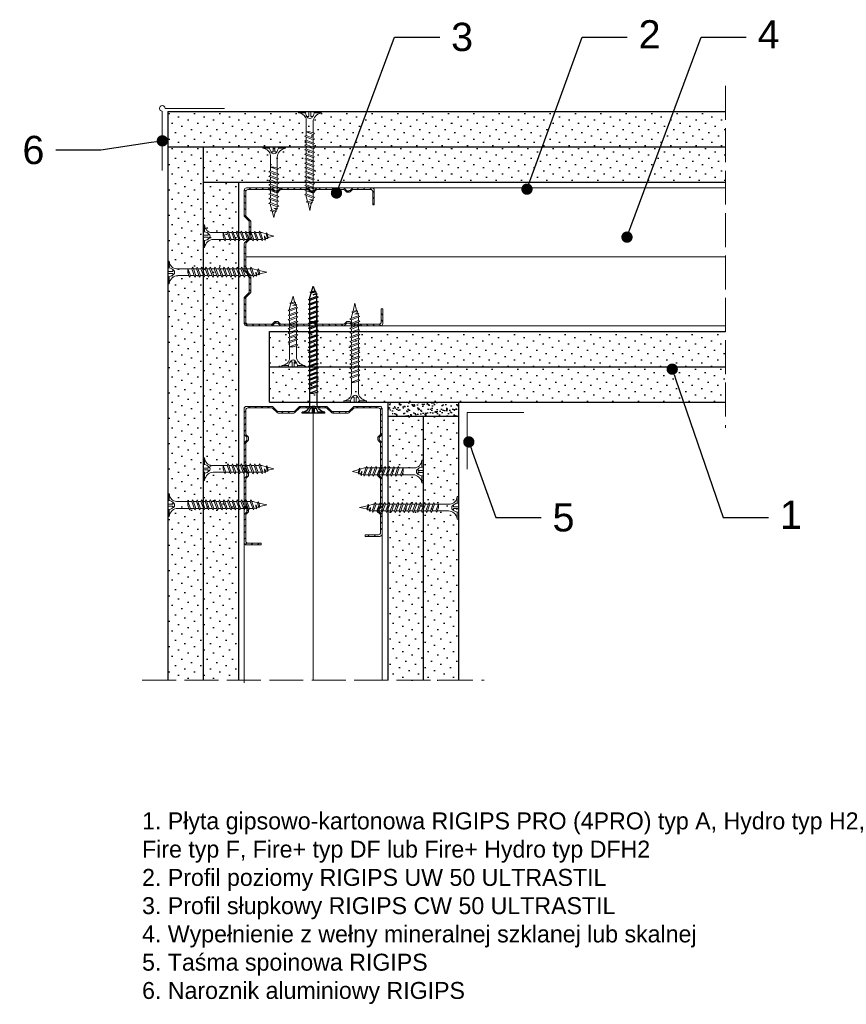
# Model space of a CAD drawing. Header units: millimetres. Extents: x 1613 to 2860, y 546 to 1530.
# Tile 1 of 4: x 1613 to 1906, y 574 to 922. Entities that reach past the tile are written whole.
import ezdxf
from ezdxf import colors
from ezdxf.entities.mleader import LeaderData, LeaderLine
from ezdxf.math import Vec2, Vec3

# ---------------------------------------------------------------- set-up
doc = ezdxf.new("R2010")
doc.units = ezdxf.units.MM
doc.linetypes.add('ACAD_ISO02W100', pattern=[15, 12, -3])
for name, color, linetype, lineweight in [('_ISOVER WELNA', 7, 'BATTING', 9), ('_RIGIPS AKCESORIA', 7, 'Continuous', 18), ('_RIGIPS G-K', 7, 'Continuous', 25), ('_RIGIPS PROFIL', 7, 'Continuous', 18), ('OPISY', 7, 'Continuous', 9), ('PRZERYWANA', 7, 'ACAD_ISO02W100', 9)]:
    doc.layers.add(name, color=color, linetype=linetype, lineweight=lineweight)
doc.layers.add('_Rigips_Akcesoria', color=7, linetype='Continuous')
doc.styles.get("Standard").update_dxf_attribs({"font": 'arial.ttf'})
doc.linetypes.add('BATTING', pattern='A,0.00254,-2.54,[134,ltypeshp.shx,S=2.54,R=0,X=-2.54,Y=0],-5.08,[134,ltypeshp.shx,S=2.54,R=180,X=2.54,Y=0],-2.54', length=10.16254)
pattern_1 = [(45, (-0.9, -225.6093), (-1.122532, 3.367596), [0, -3.175])]
pattern_2 = [(45, (0, -227.4093), (-1.122532, 3.367596), [0, -3.175])]
pattern_3 = [(45, (0.9, -227.4093), (-1.122532, 3.367596), [0, -3.175])]

# ---------------------------------------------------------------- blocks, each defined once
blk = doc.blocks.new('TN 25')
at = {"layer": '_RIGIPS AKCESORIA'}
for p, q in [((0, -0.84), (0, 7.16)), ((0, 7.16), (0.46, 7.16)), ((0.46, 7.16), (0.46, 4.78)), ((0.46, 4.78), (0, 4.78)), ((0, 3.5), (1.77, 3.5)), ((1.77, 3.5), (1.77, 4.2)), ((3.02, 4.46), (8.47, 4.46)), ((7.12, 4.46), (7.12, 3.18)), ((8.03, 2.01), (7.12, 4.46)), ((8.47, 4.46), (8.79, 5)), ((9.61, 1.51), (8.47, 4.46)), ((8.79, 5), (9.93, 2.01)), ((9, 4.46), (10.1, 4.46)), ((10.1, 4.46), (10.41, 5)), ((11.23, 1.51), (10.1, 4.46)), ((10.41, 5), (11.56, 2.01)), ((10.62, 4.46), (11.67, 4.46)), ((11.67, 4.46), (11.99, 5)), ((12.81, 1.51), (11.67, 4.46)), ((11.99, 5), (13.14, 2.01)), ((12.2, 4.46), (13.21, 4.46)), ((13.21, 4.46), (13.52, 5)), ((14.34, 1.51), (13.21, 4.46)), ((13.52, 5), (14.67, 2.01)), ((13.73, 4.46), (14.8, 4.46)), ((14.8, 4.46), (15.12, 5)), ((15.94, 1.51), (14.8, 4.46)), ((15.12, 5), (16.26, 2.01)), ((15.33, 4.46), (16.42, 4.46)), ((16.42, 4.46), (16.73, 5)), ((17.55, 1.51), (16.42, 4.46)), ((16.73, 5), (17.88, 2.01)), ((16.94, 4.46), (17.99, 4.46)), ((17.99, 4.46), (18.31, 5)), ((19.13, 1.51), (17.99, 4.46)), ((18.31, 5), (19.45, 2.01)), ((18.52, 4.46), (19.68, 4.46)), ((19.68, 4.46), (20, 5)), ((20.82, 1.51), (19.68, 4.46)), ((20, 5), (21.14, 2.01)), ((20.21, 4.46), (20.7, 4.46)), ((20.7, 4.46), (22.28, 3.98)), ((22.28, 3.98), (22.56, 4.37)), ((22.7, 2.36), (22.28, 3.98)), ((22.56, 4.37), (23.03, 2.71)), ((22.71, 3.85), (25, 3.24)), ((0, 2.83), (1.77, 2.83)), ((0.46, 1.64), (0, 1.64)), ((0.46, -0.84), (0.46, 1.64)), ((1.77, 2.83), (1.77, 2.18)), ((7.49, 2.01), (3.55, 2.01)), ((7.12, 3.18), (7.65, 1.53)), ((7.65, 1.53), (8.03, 2.01)), ((9.41, 2.01), (8.03, 2.01)), ((9.93, 2.01), (9.61, 1.51)), ((11.04, 2.01), (9.93, 2.01)), ((11.56, 2.01), (11.23, 1.51)), ((12.61, 2.01), (11.56, 2.01)), ((13.14, 2.01), (12.81, 1.51)), ((14.15, 2.01), (13.14, 2.01)), ((14.67, 2.01), (14.34, 1.51)), ((15.74, 2.01), (14.67, 2.01)), ((16.26, 2.01), (15.94, 1.51)), ((17.36, 2.01), (16.26, 2.01)), ((17.88, 2.01), (17.55, 1.51)), ((18.93, 2.01), (17.88, 2.01)), ((19.45, 2.01), (19.13, 1.51)), ((19.45, 2.01), (20.62, 2.01)), ((21.14, 2.01), (20.82, 1.51)), ((21.14, 2.01), (21.81, 2.12)), ((21.85, 1.83), (21.67, 3.28)), ((21.67, 3.28), (22.14, 2.4)), ((22.14, 2.4), (21.85, 1.83)), ((22.7, 2.36), (22.14, 2.4)), ((23.03, 2.71), (22.7, 2.36)), ((25, 3.24), (23.03, 2.71)), ((0, -0.84), (0.46, -0.84))]:
    blk.add_line(p, q, dxfattribs=at)
for centre, major_axis, ratio, start_param, end_param in [((3.09, 7.67), (0.17, 3.2), 0.826134, 1.773653, 3.180586), ((-0.04, 0.9), (0, 3.93), 0.848176, -0.720942, -0.151112), ((1.66, 3.18), (0, 0.895), 0.848176, -1.552777, -0.720942), ((3.37, -1.57), (0.28, 3.57), 0.832181, 0.035984, 1.430787), ((-2.73, 15.91), (0, 14.76), 0.848176, 3.399396, 3.475072), ((0.59, 4.62), (0, 2.81), 0.848176, 3.475072, 3.862535), ((1.66, 3.18), (0, 0.895), 0.848176, 3.862535, 4.730408)]:
    blk.add_ellipse(centre, major_axis=major_axis, ratio=ratio, start_param=start_param, end_param=end_param, dxfattribs=at)
blk = doc.blocks.new('CW 50 ULTRASTIL')
h = blk.add_hatch()
h.set_pattern_fill('ANSI31', color=256, scale=0.5, style=0)
h.paths.add_polyline_path([(28.56, 40.65, -0.198912), (28.71, 41), (30.21, 42.51, 0.198912), (30.36, 42.86), (30.36, 48.45, 0.198912), (30.21, 48.8), (28.71, 50.31, -0.198912), (28.56, 50.66), (28.56, 59.85, -0.198912), (28.71, 60.2), (30.21, 61.71, 0.198912), (30.36, 62.06), (30.36, 67.65, 0.198912), (30.21, 68), (28.71, 69.51, -0.198912), (28.56, 69.86), (28.56, 78.31, -0.414214), (29.36, 79.11), (37.68, 79.11, -0.198912), (38.04, 78.96), (38.74, 78.25, 0.198912), (39.1, 78.11), (39.68, 78.11, 0.198912), (40.04, 78.25), (40.74, 78.96, -0.198912), (41.1, 79.11), (50.38, 79.11, -0.198912), (50.74, 78.96), (51.44, 78.25, 0.198912), (51.8, 78.11), (52.38, 78.11, 0.198912), (52.74, 78.25), (53.44, 78.96, -0.198912), (53.8, 79.11), (63.08, 79.11, -0.198912), (63.44, 78.96), (64.14, 78.25, 0.198912), (64.5, 78.11), (65.08, 78.11, 0.198912), (65.44, 78.25), (66.14, 78.96, -0.198912), (66.5, 79.11), (75.66, 79.11, -0.414214), (76.46, 78.31), (76.46, 73.66), (77.01, 73.66), (77.01, 78.86, 0.414214), (76.21, 79.66), (66.5, 79.66, 0.198912), (66.14, 79.51), (65.44, 78.8, -0.198912), (65.08, 78.66), (64.5, 78.66, -0.198912), (64.14, 78.8), (63.44, 79.51, 0.198912), (63.08, 79.66), (53.8, 79.66, 0.198912), (53.44, 79.51), (52.74, 78.8, -0.198912), (52.38, 78.66), (51.8, 78.66, -0.198912), (51.44, 78.8), (50.74, 79.51, 0.198912), (50.38, 79.66), (41.1, 79.66, 0.198912), (40.74, 79.51), (40.04, 78.8, -0.198912), (39.68, 78.66), (39.1, 78.66, -0.198912), (38.74, 78.8), (38.04, 79.51, 0.198912), (37.68, 79.66), (28.81, 79.66, 0.414214), (28.01, 78.86), (28.01, 69.86, 0.198912), (28.16, 69.51), (29.66, 68, -0.198912), (29.81, 67.65), (29.81, 62.06, -0.198912), (29.66, 61.71), (28.16, 60.2, 0.198912), (28.01, 59.85), (28.01, 50.66, 0.198912), (28.16, 50.31), (29.66, 48.8, -0.198912), (29.81, 48.45), (29.81, 42.86, -0.198912), (29.66, 42.51), (28.16, 41, 0.198912), (28.01, 40.65), (28.01, 31.66, 0.414214), (28.81, 30.86), (37.68, 30.86, 0.198912), (38.04, 31), (38.74, 31.71, -0.198912), (39.1, 31.86), (39.68, 31.86, -0.198912), (40.04, 31.71), (40.74, 31, 0.198912), (41.1, 30.86), (50.38, 30.86, 0.198912), (50.74, 31), (51.44, 31.71, -0.198912), (51.8, 31.86), (52.38, 31.86, -0.198912), (52.74, 31.71), (53.44, 31, 0.198912), (53.8, 30.86), (63.08, 30.86, 0.198912), (63.44, 31), (64.14, 31.71, -0.198912), (64.5, 31.86), (65.08, 31.86, -0.198912), (65.44, 31.71), (66.14, 31, 0.198912), (66.5, 30.86), (73.21, 30.86, 0.414214), (74.01, 31.66), (74.01, 36.86), (73.46, 36.86), (73.46, 32.21, -0.414214), (72.66, 31.41), (66.5, 31.41, -0.198912), (66.14, 31.55), (65.44, 32.26, 0.198912), (65.08, 32.41), (64.5, 32.41, 0.198912), (64.14, 32.26), (63.44, 31.55, -0.198912), (63.08, 31.41), (53.8, 31.41, -0.198912), (53.44, 31.55), (52.74, 32.26, 0.198912), (52.38, 32.41), (51.8, 32.41, 0.198912), (51.44, 32.26), (50.74, 31.55, -0.198912), (50.38, 31.41), (41.1, 31.41, -0.198912), (40.74, 31.55), (40.04, 32.26, 0.198912), (39.68, 32.41), (39.1, 32.41, 0.198912), (38.74, 32.26), (38.04, 31.55, -0.198912), (37.68, 31.41), (29.36, 31.41, -0.414214), (28.56, 32.21)])
at = {"layer": '_RIGIPS PROFIL'}
for p, q in [((28.01, 78.86), (28.01, 69.86)), ((28.56, 78.31), (28.56, 69.86)), ((37.68, 79.66), (28.81, 79.66)), ((37.68, 79.11), (29.36, 79.11)), ((38.04, 79.51), (38.74, 78.8)), ((38.04, 78.96), (38.74, 78.25)), ((39.68, 78.66), (39.1, 78.66)), ((39.68, 78.11), (39.1, 78.11)), ((40.74, 79.51), (40.04, 78.8)), ((40.74, 78.96), (40.04, 78.25)), ((50.38, 79.66), (41.1, 79.66)), ((50.38, 79.11), (41.1, 79.11)), ((50.74, 79.51), (51.44, 78.8)), ((50.74, 78.96), (51.44, 78.25)), ((52.38, 78.66), (51.8, 78.66)), ((52.38, 78.11), (51.8, 78.11)), ((53.44, 79.51), (52.74, 78.8)), ((53.44, 78.96), (52.74, 78.25)), ((53.8, 79.66), (63.08, 79.66)), ((53.8, 79.11), (63.08, 79.11)), ((63.44, 79.51), (64.14, 78.8)), ((63.44, 78.96), (64.14, 78.25)), ((65.08, 78.66), (64.5, 78.66)), ((65.08, 78.11), (64.5, 78.11)), ((66.14, 79.51), (65.44, 78.8)), ((66.14, 78.96), (65.44, 78.25)), ((76.21, 79.66), (66.5, 79.66)), ((75.66, 79.11), (66.5, 79.11)), ((76.46, 73.66), (76.46, 78.31)), ((77.01, 73.66), (77.01, 78.86)), ((76.46, 73.66), (77.01, 73.66)), ((29.66, 68), (28.16, 69.51)), ((30.21, 68), (28.71, 69.51)), ((29.81, 67.65), (29.81, 62.06)), ((30.36, 67.65), (30.36, 62.06)), ((28.01, 59.85), (28.01, 50.66)), ((29.66, 61.71), (28.16, 60.2)), ((28.56, 59.85), (28.56, 50.66)), ((30.21, 61.71), (28.71, 60.2)), ((29.66, 48.8), (28.16, 50.31)), ((30.21, 48.8), (28.71, 50.31)), ((29.81, 42.86), (29.81, 48.45)), ((30.36, 42.86), (30.36, 48.45)), ((29.66, 42.51), (28.16, 41)), ((30.21, 42.51), (28.71, 41)), ((28.01, 31.66), (28.01, 40.65)), ((28.56, 32.21), (28.56, 40.65)), ((73.46, 36.86), (73.46, 32.21)), ((73.46, 36.86), (74.01, 36.86)), ((74.01, 36.86), (74.01, 31.66)), ((37.68, 31.41), (29.36, 31.41)), ((38.04, 31.55), (38.74, 32.26)), ((38.04, 31), (38.74, 31.71)), ((39.68, 32.41), (39.1, 32.41)), ((39.68, 31.86), (39.1, 31.86)), ((40.74, 31.55), (40.04, 32.26)), ((40.74, 31), (40.04, 31.71)), ((50.38, 31.41), (41.1, 31.41)), ((50.74, 31.55), (51.44, 32.26)), ((50.74, 31), (51.44, 31.71)), ((52.38, 32.41), (51.8, 32.41)), ((52.38, 31.86), (51.8, 31.86)), ((53.44, 31.55), (52.74, 32.26)), ((53.44, 31), (52.74, 31.71)), ((53.8, 31.41), (63.08, 31.41)), ((63.44, 31.55), (64.14, 32.26)), ((63.44, 31), (64.14, 31.71)), ((65.08, 32.41), (64.5, 32.41)), ((65.08, 31.86), (64.5, 31.86)), ((66.14, 31.55), (65.44, 32.26)), ((66.14, 31), (65.44, 31.71)), ((72.66, 31.41), (66.5, 31.41)), ((37.68, 30.86), (28.81, 30.86)), ((50.38, 30.86), (41.1, 30.86)), ((53.8, 30.86), (63.08, 30.86)), ((73.21, 30.86), (66.5, 30.86))]:
    blk.add_line(p, q, dxfattribs=at)
for centre, radius, start, end in [((28.81, 78.86), 0.8, 90, 180), ((29.36, 78.31), 0.8, 90, 180), ((37.68, 79.16), 0.5, 45, 90), ((37.68, 78.61), 0.5, 45, 90), ((39.1, 79.16), 0.5, 225, 270), ((39.1, 78.61), 0.5, 225, 270), ((39.68, 79.16), 0.5, 270, 315), ((39.68, 78.61), 0.5, 270, 315), ((41.1, 79.16), 0.5, 90, 135), ((41.1, 78.61), 0.5, 90, 135), ((50.38, 79.16), 0.5, 45, 90), ((50.38, 78.61), 0.5, 45, 90), ((51.8, 79.16), 0.5, 225, 270), ((51.8, 78.61), 0.5, 225, 270), ((52.38, 79.16), 0.5, 270, 315), ((52.38, 78.61), 0.5, 270, 315), ((53.8, 79.16), 0.5, 90, 135), ((53.8, 78.61), 0.5, 90, 135), ((63.08, 79.16), 0.5, 45, 90), ((63.08, 78.61), 0.5, 45, 90), ((64.5, 79.16), 0.5, 225, 270), ((64.5, 78.61), 0.5, 225, 270), ((65.08, 79.16), 0.5, 270, 315), ((65.08, 78.61), 0.5, 270, 315), ((66.5, 79.16), 0.5, 90, 135), ((66.5, 78.61), 0.5, 90, 135), ((75.66, 78.31), 0.8, 0, 90), ((76.21, 78.86), 0.8, 0, 90), ((28.51, 69.86), 0.5, 180, 225), ((29.06, 69.86), 0.5, 180, 225), ((29.31, 67.65), 0.5, 0, 45), ((29.86, 67.65), 0.5, 0, 45), ((28.51, 59.85), 0.5, 135, 180), ((29.06, 59.85), 0.5, 135, 180), ((29.31, 62.06), 0.5, 315, 0), ((29.86, 62.06), 0.5, 315, 0), ((28.51, 50.66), 0.5, 180, 225), ((29.06, 50.66), 0.5, 180, 225), ((29.31, 48.45), 0.5, 0, 45), ((29.86, 48.45), 0.5, 0, 45), ((29.31, 42.86), 0.5, 315, 0), ((29.86, 42.86), 0.5, 315, 0), ((28.51, 40.65), 0.5, 135, 180), ((29.06, 40.65), 0.5, 135, 180), ((28.81, 31.66), 0.8, 180, 270), ((29.36, 32.21), 0.8, 180, 270), ((37.68, 31.91), 0.5, 270, 315), ((39.1, 31.91), 0.5, 90, 135), ((39.1, 31.36), 0.5, 90, 135), ((39.68, 31.91), 0.5, 45, 90), ((39.68, 31.36), 0.5, 45, 90), ((41.1, 31.91), 0.5, 225, 270), ((50.38, 31.91), 0.5, 270, 315), ((51.8, 31.91), 0.5, 90, 135), ((51.8, 31.36), 0.5, 90, 135), ((52.38, 31.91), 0.5, 45, 90), ((52.38, 31.36), 0.5, 45, 90), ((53.8, 31.91), 0.5, 225, 270), ((63.08, 31.91), 0.5, 270, 315), ((64.5, 31.91), 0.5, 90, 135), ((64.5, 31.36), 0.5, 90, 135), ((65.08, 31.91), 0.5, 45, 90), ((65.08, 31.36), 0.5, 45, 90), ((66.5, 31.91), 0.5, 225, 270), ((72.66, 32.21), 0.8, 270, 0), ((73.21, 31.66), 0.8, 270, 0), ((37.68, 31.36), 0.5, 270, 315), ((41.1, 31.36), 0.5, 225, 270), ((50.38, 31.36), 0.5, 270, 315), ((53.8, 31.36), 0.5, 225, 270), ((63.08, 31.36), 0.5, 270, 315), ((66.5, 31.36), 0.5, 225, 270)]:
    blk.add_arc(centre, radius, start, end, dxfattribs=at)
blk = doc.blocks.new('TN 35')
at = {"layer": '_RIGIPS AKCESORIA'}
for p, q in [((0, -0.84), (0, 7.16)), ((0, 7.16), (0.46, 7.16)), ((0.46, 7.16), (0.46, 4.78)), ((0.46, 4.78), (0, 4.78)), ((0, 3.5), (1.77, 3.5)), ((1.77, 3.5), (1.77, 4.2)), ((3.02, 4.46), (8.47, 4.46)), ((7.12, 4.46), (7.12, 3.18)), ((8.03, 2.01), (7.12, 4.46)), ((8.47, 4.46), (8.79, 5)), ((9.61, 1.51), (8.47, 4.46)), ((8.79, 5), (9.93, 2.01)), ((9, 4.46), (10.1, 4.46)), ((10.1, 4.46), (10.41, 5)), ((11.23, 1.51), (10.1, 4.46)), ((10.41, 5), (11.56, 2.01)), ((10.62, 4.46), (11.67, 4.46)), ((11.67, 4.46), (11.99, 5)), ((12.81, 1.51), (11.67, 4.46)), ((11.99, 5), (13.14, 2.01)), ((12.2, 4.46), (13.21, 4.46)), ((13.21, 4.46), (13.52, 5)), ((14.34, 1.51), (13.21, 4.46)), ((13.52, 5), (14.67, 2.01)), ((13.73, 4.46), (14.8, 4.46)), ((14.8, 4.46), (15.12, 5)), ((15.94, 1.51), (14.8, 4.46)), ((15.12, 5), (16.26, 2.01)), ((15.33, 4.46), (16.42, 4.46)), ((16.42, 4.46), (16.73, 5)), ((17.55, 1.51), (16.42, 4.46)), ((16.73, 5), (17.88, 2.01)), ((16.94, 4.46), (17.99, 4.46)), ((17.99, 4.46), (18.31, 5)), ((19.13, 1.51), (17.99, 4.46)), ((18.31, 5), (19.45, 2.01)), ((18.52, 4.46), (19.57, 4.46)), ((19.57, 4.46), (19.88, 5)), ((20.7, 1.51), (19.57, 4.46)), ((19.88, 5), (21.03, 2.01)), ((20.09, 4.46), (21.14, 4.46)), ((21.14, 4.46), (21.46, 5)), ((22.28, 1.51), (21.14, 4.46)), ((21.46, 5), (22.6, 2.01)), ((21.67, 4.46), (22.72, 4.46)), ((22.72, 4.46), (23.03, 5)), ((23.85, 1.51), (22.72, 4.46)), ((23.03, 5), (24.18, 2.01)), ((23.24, 4.46), (24.29, 4.46)), ((24.29, 4.46), (24.61, 5)), ((25.43, 1.51), (24.29, 4.46)), ((24.61, 5), (25.75, 2.01)), ((24.81, 4.46), (25.87, 4.46)), ((25.87, 4.46), (26.18, 5)), ((27, 1.51), (25.87, 4.46)), ((26.18, 5), (27.33, 2.01)), ((26.39, 4.46), (27.44, 4.46)), ((27.44, 4.46), (27.76, 5)), ((28.58, 1.51), (27.44, 4.46)), ((27.76, 5), (28.9, 2.01)), ((27.96, 4.46), (29.13, 4.46)), ((29.13, 4.46), (29.45, 5)), ((30.27, 1.51), (29.13, 4.46)), ((29.45, 5), (30.59, 2.01)), ((29.65, 4.46), (30.15, 4.46)), ((30.15, 4.46), (31.73, 3.98)), ((31.73, 3.98), (32.01, 4.37)), ((32.15, 2.36), (31.73, 3.98)), ((32.01, 4.37), (32.48, 2.71)), ((32.16, 3.85), (35, 3.24)), ((0, 2.83), (1.77, 2.83)), ((0.46, 1.64), (0, 1.64)), ((0.46, -0.84), (0.46, 1.64)), ((1.77, 2.83), (1.77, 2.18)), ((7.49, 2.01), (3.55, 2.01)), ((7.12, 3.18), (7.65, 1.53)), ((7.65, 1.53), (8.03, 2.01)), ((9.41, 2.01), (8.03, 2.01)), ((9.93, 2.01), (9.61, 1.51)), ((11.04, 2.01), (9.93, 2.01)), ((11.56, 2.01), (11.23, 1.51)), ((12.61, 2.01), (11.56, 2.01)), ((13.14, 2.01), (12.81, 1.51)), ((14.15, 2.01), (13.14, 2.01)), ((14.67, 2.01), (14.34, 1.51)), ((15.74, 2.01), (14.67, 2.01)), ((16.26, 2.01), (15.94, 1.51)), ((17.36, 2.01), (16.26, 2.01)), ((17.88, 2.01), (17.55, 1.51)), ((18.93, 2.01), (17.84, 2.01)), ((19.45, 2.01), (19.13, 1.51)), ((20.51, 2.01), (19.41, 2.01)), ((21.03, 2.01), (20.7, 1.51)), ((22.08, 2.01), (20.99, 2.01)), ((22.6, 2.01), (22.28, 1.51)), ((23.66, 2.01), (22.56, 2.01)), ((24.18, 2.01), (23.85, 1.51)), ((25.23, 2.01), (24.14, 2.01)), ((25.75, 2.01), (25.43, 1.51)), ((26.81, 2.01), (25.71, 2.01)), ((27.33, 2.01), (27, 1.51)), ((28.38, 2.01), (27.33, 2.01)), ((28.9, 2.01), (28.58, 1.51)), ((28.9, 2.01), (30.07, 2.01)), ((30.59, 2.01), (30.27, 1.51)), ((30.59, 2.01), (31.26, 2.12)), ((31.3, 1.83), (31.12, 3.28)), ((31.12, 3.28), (31.59, 2.4)), ((31.59, 2.4), (31.3, 1.83)), ((32.15, 2.36), (31.59, 2.4)), ((32.48, 2.71), (32.15, 2.36)), ((35, 3.24), (32.48, 2.71)), ((0, -0.84), (0.46, -0.84))]:
    blk.add_line(p, q, dxfattribs=at)
for centre, major_axis, ratio, start_param, end_param in [((3.09, 7.67), (0.17, 3.2), 0.826134, 1.773653, 3.180586), ((-0.04, 0.9), (0, 3.93), 0.848176, -0.720942, -0.151112), ((1.66, 3.18), (0, 0.895), 0.848176, -1.552777, -0.720942), ((3.37, -1.57), (0.28, 3.57), 0.832181, 0.035984, 1.430787), ((-2.73, 15.91), (0, 14.76), 0.848176, 3.399396, 3.475072), ((0.59, 4.62), (0, 2.81), 0.848176, 3.475072, 3.862535), ((1.66, 3.18), (0, 0.895), 0.848176, 3.862535, 4.730408)]:
    blk.add_ellipse(centre, major_axis=major_axis, ratio=ratio, start_param=start_param, end_param=end_param, dxfattribs=at)
blk = doc.blocks.new('TN 45')
at = {"layer": '_Rigips_Akcesoria'}
for p, q in [((0, -0.84), (0, 7.16)), ((0, 7.16), (0.46, 7.16)), ((0.46, 7.16), (0.46, 4.78)), ((0.46, 4.78), (0, 4.78)), ((0, 3.5), (1.77, 3.5)), ((1.77, 3.5), (1.77, 4.2)), ((3.02, 4.46), (8.47, 4.46)), ((7.12, 4.46), (7.12, 3.18)), ((8.03, 2.01), (7.12, 4.46)), ((8.47, 4.46), (8.79, 5)), ((9.61, 1.51), (8.47, 4.46)), ((8.79, 5), (9.93, 2.01)), ((9, 4.46), (10.1, 4.46)), ((10.1, 4.46), (10.41, 5)), ((11.23, 1.51), (10.1, 4.46)), ((10.41, 5), (11.56, 2.01)), ((10.62, 4.46), (11.67, 4.46)), ((11.67, 4.46), (11.99, 5)), ((12.81, 1.51), (11.67, 4.46)), ((11.99, 5), (13.14, 2.01)), ((12.2, 4.46), (13.21, 4.46)), ((13.21, 4.46), (13.52, 5)), ((14.34, 1.51), (13.21, 4.46)), ((13.52, 5), (14.67, 2.01)), ((13.73, 4.46), (14.8, 4.46)), ((14.8, 4.46), (15.12, 5)), ((15.94, 1.51), (14.8, 4.46)), ((15.12, 5), (16.26, 2.01)), ((15.33, 4.46), (16.42, 4.46)), ((16.42, 4.46), (16.73, 5)), ((17.55, 1.51), (16.42, 4.46)), ((16.73, 5), (17.88, 2.01)), ((16.94, 4.46), (17.99, 4.46)), ((17.99, 4.46), (18.31, 5)), ((19.13, 1.51), (17.99, 4.46)), ((18.31, 5), (19.45, 2.01)), ((18.52, 4.46), (19.68, 4.46)), ((19.68, 4.46), (20, 5)), ((20.82, 1.51), (19.68, 4.46)), ((20, 5), (21.14, 2.01)), ((20.21, 4.46), (21.37, 4.46)), ((21.37, 4.46), (21.69, 5)), ((22.51, 1.51), (21.37, 4.46)), ((21.69, 5), (22.83, 2.01)), ((21.9, 4.46), (23.06, 4.46)), ((23.06, 4.46), (23.38, 5)), ((24.2, 1.51), (23.06, 4.46)), ((23.38, 5), (24.52, 2.01)), ((23.59, 4.46), (24.75, 4.46)), ((24.75, 4.46), (25.07, 5)), ((25.89, 1.51), (24.75, 4.46)), ((25.07, 5), (26.21, 2.01)), ((25.28, 4.46), (26.44, 4.46)), ((26.44, 4.46), (26.76, 5)), ((27.58, 1.51), (26.44, 4.46)), ((26.76, 5), (27.9, 2.01)), ((26.96, 4.46), (28.13, 4.46)), ((28.13, 4.46), (28.45, 5)), ((29.27, 1.51), (28.13, 4.46)), ((28.45, 5), (29.59, 2.01)), ((28.65, 4.46), (29.82, 4.46)), ((29.82, 4.46), (30.14, 5)), ((30.96, 1.51), (29.82, 4.46)), ((30.14, 5), (31.28, 2.01)), ((30.34, 4.46), (31.51, 4.46)), ((31.51, 4.46), (31.83, 5)), ((32.65, 1.51), (31.51, 4.46)), ((31.83, 5), (32.97, 2.01)), ((32.03, 4.46), (33.2, 4.46)), ((33.2, 4.46), (33.52, 5)), ((34.34, 1.51), (33.2, 4.46)), ((33.52, 5), (34.66, 2.01)), ((33.72, 4.46), (34.89, 4.46)), ((34.89, 4.46), (35.21, 5)), ((36.03, 1.51), (34.89, 4.46)), ((35.21, 5), (36.35, 2.01)), ((35.41, 4.46), (36.58, 4.46)), ((36.58, 4.46), (36.9, 5)), ((37.72, 1.51), (36.58, 4.46)), ((36.9, 5), (38.04, 2.01)), ((37.1, 4.46), (38.27, 4.46)), ((38.27, 4.46), (38.59, 5)), ((39.41, 1.51), (38.27, 4.46)), ((38.59, 5), (39.73, 2.01)), ((38.79, 4.46), (39.96, 4.46)), ((39.96, 4.46), (40.28, 5)), ((41.1, 1.51), (39.96, 4.46)), ((40.28, 5), (41.42, 2.01)), ((40.48, 4.46), (40.98, 4.46)), ((40.98, 4.46), (42.56, 3.98)), ((42.56, 3.98), (42.84, 4.37)), ((42.98, 2.36), (42.56, 3.98)), ((42.84, 4.37), (43.31, 2.71)), ((42.99, 3.85), (45, 3.24)), ((0, 2.83), (1.77, 2.83)), ((0.46, 1.64), (0, 1.64)), ((0.46, -0.84), (0.46, 1.64)), ((1.77, 2.83), (1.77, 2.18)), ((7.49, 2.01), (3.55, 2.01)), ((7.12, 3.18), (7.65, 1.53)), ((7.65, 1.53), (8.03, 2.01)), ((9.41, 2.01), (8.03, 2.01)), ((9.93, 2.01), (9.61, 1.51)), ((11.04, 2.01), (9.93, 2.01)), ((11.56, 2.01), (11.23, 1.51)), ((12.61, 2.01), (11.56, 2.01)), ((13.14, 2.01), (12.81, 1.51)), ((14.15, 2.01), (13.14, 2.01)), ((14.67, 2.01), (14.34, 1.51)), ((15.74, 2.01), (14.67, 2.01)), ((16.26, 2.01), (15.94, 1.51)), ((17.36, 2.01), (16.26, 2.01)), ((17.88, 2.01), (17.55, 1.51)), ((18.93, 2.01), (17.88, 2.01)), ((19.45, 2.01), (19.13, 1.51)), ((19.45, 2.01), (20.62, 2.01)), ((20.62, 2.01), (19.57, 2.01)), ((21.14, 2.01), (20.82, 1.51)), ((21.14, 2.01), (22.31, 2.01)), ((22.31, 2.01), (21.26, 2.01)), ((22.83, 2.01), (22.51, 1.51)), ((22.83, 2.01), (24, 2.01)), ((24, 2.01), (22.95, 2.01)), ((24.52, 2.01), (24.2, 1.51)), ((24.52, 2.01), (25.69, 2.01)), ((25.69, 2.01), (24.64, 2.01)), ((26.21, 2.01), (25.89, 1.51)), ((26.21, 2.01), (27.38, 2.01)), ((27.38, 2.01), (26.33, 2.01)), ((27.9, 2.01), (27.58, 1.51)), ((27.9, 2.01), (29.07, 2.01)), ((29.07, 2.01), (28.02, 2.01)), ((29.59, 2.01), (29.27, 1.51)), ((29.59, 2.01), (30.76, 2.01)), ((30.76, 2.01), (29.71, 2.01)), ((31.28, 2.01), (30.96, 1.51)), ((31.28, 2.01), (32.45, 2.01)), ((32.45, 2.01), (31.4, 2.01)), ((32.97, 2.01), (32.65, 1.51)), ((32.97, 2.01), (34.14, 2.01)), ((34.14, 2.01), (33.09, 2.01)), ((34.66, 2.01), (34.34, 1.51)), ((34.66, 2.01), (35.83, 2.01)), ((35.83, 2.01), (34.78, 2.01)), ((36.35, 2.01), (36.03, 1.51)), ((36.35, 2.01), (37.52, 2.01)), ((37.52, 2.01), (36.47, 2.01)), ((38.04, 2.01), (37.72, 1.51)), ((38.04, 2.01), (39.21, 2.01)), ((39.21, 2.01), (38.16, 2.01)), ((39.73, 2.01), (39.41, 1.51)), ((39.73, 2.01), (40.9, 2.01)), ((41.42, 2.01), (41.1, 1.51)), ((41.42, 2.01), (42.09, 2.12)), ((42.13, 1.83), (41.95, 3.28)), ((41.95, 3.28), (42.42, 2.4)), ((42.42, 2.4), (42.13, 1.83)), ((42.98, 2.36), (42.42, 2.4)), ((43.31, 2.71), (42.98, 2.36)), ((45, 3.24), (43.31, 2.71)), ((0, -0.84), (0.46, -0.84))]:
    blk.add_line(p, q, dxfattribs=at)
for centre, major_axis, ratio, start_param, end_param in [((3.09, 7.67), (0.17, 3.2), 0.826134, 1.773653, 3.180586), ((-0.04, 0.9), (0, 3.93), 0.848176, -0.720942, -0.151112), ((1.66, 3.18), (0, 0.895), 0.848176, -1.552777, -0.720942), ((3.37, -1.57), (0.28, 3.57), 0.832181, 0.035984, 1.430787), ((-2.73, 15.91), (0, 14.76), 0.848176, 3.399396, 3.475072), ((0.59, 4.62), (0, 2.81), 0.848176, 3.475072, 3.862535), ((1.66, 3.18), (0, 0.895), 0.848176, 3.862535, 4.730408)]:
    blk.add_ellipse(centre, major_axis=major_axis, ratio=ratio, start_param=start_param, end_param=end_param, dxfattribs=at)
blk = doc.blocks.new('naroznik')
at = {"layer": '_RIGIPS AKCESORIA'}
for p, q in [((429.5, 69.65), (429.5, 90.65)), ((430.5, 91.65), (451.5, 91.65))]:
    blk.add_line(p, q, dxfattribs=at)
blk.add_arc((429.5, 91.65), 1, 0, 270, dxfattribs=at)
blk = doc.blocks.new('_Dot')
at = {"color": 0, "linetype": 'ByBlock', "lineweight": -2}
blk.add_line((-0.5, 0), (-1, 0), dxfattribs=at)
at = {"color": 0, "linetype": 'ByBlock', "const_width": 0.5}
blk.add_lwpolyline([(-0.25, 0, 1), (0.25, 0, 1)], format="xyb", close=True, dxfattribs=at)

msp = doc.modelspace()

# ---------------------------------------------------------------- hatches: boundary and pattern name
at = {"layer": '_RIGIPS G-K'}
h = msp.add_hatch(dxfattribs=at)
h.set_pattern_fill('DOTS', color=256, scale=2, angle=45, style=0)
h.set_pattern_definition(pattern_1)
h.paths.add_polyline_path([(1862.8, 889.77), (1665.6, 889.77), (1665.6, 877.27), (1862.8, 877.27)])
h = msp.add_hatch(dxfattribs=at)
h.set_pattern_fill('DOTS', color=256, scale=2, angle=45, style=0)
h.set_pattern_definition(pattern_1)
h.paths.add_polyline_path([(1678.1, 877.27), (1665.6, 877.27), (1665.6, 688.57), (1678.1, 688.57)])
h = msp.add_hatch(dxfattribs=at)
h.set_pattern_fill('DOTS', color=256, scale=2, angle=45, style=0)
h.set_pattern_definition(pattern_1)
h.paths.add_polyline_path([(1862.8, 877.27), (1678.1, 877.27), (1678.1, 864.77), (1862.8, 864.77)])
h = msp.add_hatch(dxfattribs=at)
h.set_pattern_fill('DOTS', color=256, scale=2, angle=45, style=0)
h.set_pattern_definition(pattern_1)
h.paths.add_polyline_path([(1690.6, 864.77), (1678.1, 864.77), (1678.1, 688.57), (1690.6, 688.57)])
h = msp.add_hatch(dxfattribs=at)
h.set_pattern_fill('DOTS', color=256, scale=2, angle=45, style=0)
h.set_pattern_definition(pattern_2)
h.paths.add_polyline_path([(1862.8, 811.97), (1701.5, 811.97), (1701.5, 799.47), (1862.8, 799.47)])
h = msp.add_hatch(dxfattribs=at)
h.set_pattern_fill('DOTS', color=256, scale=2, angle=45, style=0)
h.set_pattern_definition(pattern_2)
h.paths.add_polyline_path([(1862.8, 799.47), (1701.5, 799.47), (1701.5, 786.97), (1862.8, 786.97)])
h = msp.add_hatch(dxfattribs=at)
h.set_pattern_fill('AR-SAND', color=256, scale=0.05, style=0)
h.set_pattern_definition([(37.5, (0.9, -227.4093), (-0.0800016, 2.4470662), [0, -1.9304, 0, -2.159, 0, -2.06375]), (7.5, (0.9, -227.4093), (2.2476164, 3.5841255), [0, -1.0414, 0, -1.7399, 0, -0.66675]), (327.5, (-0.662, -227.4093), (3.9549619, 0.007186), [0, -0.635, 0, -2.286, 0, -2.9845]), (317.5, (-0.662, -227.4093), (3.817782, 1.1146466), [0, -0.3175, 0, -1.4986, 0, -1.7145])])
h.paths.add_polyline_path([(1768.4, 786.97), (1743.4, 786.97), (1743.4, 781.97), (1768.4, 781.97)])
h = msp.add_hatch(dxfattribs=at)
h.set_pattern_fill('DOTS', color=256, scale=2, angle=45, style=0)
h.set_pattern_definition(pattern_3)
h.paths.add_polyline_path([(1755.9, 781.97), (1743.4, 781.97), (1743.4, 688.57), (1755.9, 688.57)])
h = msp.add_hatch(dxfattribs=at)
h.set_pattern_fill('DOTS', color=256, scale=2, angle=45, style=0)
h.set_pattern_definition(pattern_3)
h.paths.add_polyline_path([(1768.4, 781.97), (1755.9, 781.97), (1755.9, 688.57), (1768.4, 688.57)])

# ---------------------------------------------------------------- linework, layer by layer
at = {"layer": '_ISOVER WELNA', "ltscale": 2.4}
for p, q in [((1862.8, 838.37), (1693.15, 838.37)), ((1717, 784.92), (1717, 688.57))]:
    msp.add_line(p, q, dxfattribs=at)
at = {"layer": '_RIGIPS AKCESORIA'}
msp.add_lwpolyline([(1771.5, 763.25), (1771.5, 783.25), (1791.5, 783.25)], dxfattribs=at)
at = {"layer": '_RIGIPS G-K'}
for p, q in [((1665.6, 889.77), (1665.6, 688.57)), ((1665.6, 889.77), (1862.8, 889.77)), ((1665.6, 877.27), (1862.8, 877.27)), ((1678.1, 877.27), (1678.1, 688.57)), ((1678.1, 864.77), (1862.8, 864.77)), ((1690.6, 864.77), (1690.6, 688.57)), ((1701.5, 811.97), (1862.8, 811.97)), ((1701.5, 786.97), (1701.5, 811.97)), ((1701.5, 799.47), (1862.8, 799.47)), ((1701.5, 786.97), (1862.8, 786.97)), ((1743.4, 786.97), (1743.4, 688.57)), ((1768.4, 786.97), (1768.4, 688.57)), ((1743.4, 781.97), (1768.4, 781.97)), ((1755.9, 781.97), (1755.9, 688.57))]:
    msp.add_line(p, q, dxfattribs=at)
at = {"layer": '_RIGIPS PROFIL'}
for p, q in [((1693.4, 862.77), (1862.8, 862.77)), ((1693.4, 813.97), (1862.8, 813.97)), ((1692.6, 784.67), (1692.6, 687.67)), ((1741.4, 784.67), (1741.4, 688.57))]:
    msp.add_line(p, q, dxfattribs=at)
at = {"layer": 'PRZERYWANA'}
for p, q in [((1862.8, 898.87), (1862.8, 777.87)), ((1656.5, 688.57), (1777.5, 688.57))]:
    msp.add_line(p, q, dxfattribs=at)

# ---------------------------------------------------------------- block references
at = {"rotation": 90}
msp.add_blockref('TN 45', (1720.29, 783.02), dxfattribs=at)
at = {"layer": '_RIGIPS AKCESORIA'}
for name, p in [('naroznik', (1234.16, 799.28)), ('TN 25', (1678.1, 842.5)), ('TN 35', (1665.6, 829.72)), ('TN 25', (1678.1, 760.13)), ('TN 35', (1665.6, 747.35))]:
    msp.add_blockref(name, p, dxfattribs=at)
at = {"layer": '_RIGIPS AKCESORIA', "xscale": -1, "rotation": 90}
for name, p in [('TN 35', (1719.02, 889.77)), ('TN 25', (1706.32, 877.27))]:
    msp.add_blockref(name, p, dxfattribs=at)
at = {"layer": '_RIGIPS AKCESORIA', "rotation": 90}
for name, p in [('TN 25', (1713.11, 799.47)), ('TN 35', (1735.01, 786.97))]:
    msp.add_blockref(name, p, dxfattribs=at)
at = {"layer": '_RIGIPS AKCESORIA', "xscale": -1}
for name, p in [('TN 25', (1755.9, 759.23)), ('TN 35', (1768.4, 746.45))]:
    msp.add_blockref(name, p, dxfattribs=at)
at = {"layer": '_RIGIPS PROFIL', "xscale": -1}
for p, rotation in [((1664.59, 893.63), 180), ((1772.25, 813.48), 90)]:
    msp.add_blockref('CW 50 ULTRASTIL', p, dxfattribs=dict(at, rotation=rotation))

# ---------------------------------------------------------------- texts
at = {"insert": (1656.5, 641.79), "char_height": 6, "width": 262.1577, "attachment_point": 1}
msp.add_mtext('1. Płyta gipsowo-kartonowa RIGIPS PRO (4PRO) typ A, Hydro typ H2, Fire typ F, Fire+ typ DF lub Fire+ Hydro typ DFH2\\P2. Profil poziomy RIGIPS UW 50 ULTRASTIL\\P3. Profil słupkowy RIGIPS CW 50 ULTRASTIL\\P4. Wypełnienie z wełny mineralnej szklanej lub skalnej\\P5. Taśma spoinowa RIGIPS\\P6. Naroznik aluminiowy RIGIPS', dxfattribs=at)

# ---------------------------------------------------------------- leaders
at = {"layer": 'OPISY'}
ml = msp.add_multileader_mtext('Standard', dxfattribs=at)
ml.set_content('3', color=256)
ml.set_leader_properties()
ml.set_arrow_properties(name='DOT')
ml.build(insert=Vec2(0, 0))
ctx = ml.context
ctx.base_point, ctx.char_height, ctx.landing_gap_size, ctx.plane_origin = Vec3(1761.77, 916.13), 10, 4, Vec3(1569.18, 1059.79)
notes = []
notes.append((ctx, [(0, (1, 1, 0), (1745.77, 916.13), (1, 0), 16, [(0, [(1725.24, 860.98)], 0, [])])]))
ctx.mtext.insert, ctx.mtext.flow_direction = Vec3(1765.77, 921.22), 5
ml = msp.add_multileader_mtext('Standard', dxfattribs=at)
ml.set_content('2', color=256)
ml.set_leader_properties()
ml.set_arrow_properties(name='DOT')
ml.build(insert=Vec2(0, 0))
ctx = ml.context
ctx.base_point, ctx.char_height, ctx.landing_gap_size, ctx.plane_origin = Vec3(1828.06, 916.13), 10, 4, Vec3(1635.47, 1059.79)
notes.append((ctx, [(0, (1, 1, 0), (1812.06, 916.13), (1, 0), 16, [(0, [(1792.6, 862.34)], 0, [])])]))
ctx.mtext.insert, ctx.mtext.flow_direction = Vec3(1832.06, 922.13), 5
ml = msp.add_multileader_mtext('Standard', dxfattribs=at)
ml.set_content('4', color=256)
ml.set_leader_properties()
ml.set_arrow_properties(name='DOT')
ml.build(insert=Vec2(0, 0))
ctx = ml.context
ctx.base_point, ctx.char_height, ctx.landing_gap_size, ctx.plane_origin = Vec3(1870.15, 916.13), 10, 4, Vec3(1677.56, 1059.79)
notes.append((ctx, [(0, (1, 1, 0), (1854.15, 916.13), (1, 0), 16, [(0, [(1827.96, 845.36)], 0, [])])]))
ctx.mtext.insert, ctx.mtext.flow_direction = Vec3(1874.15, 922.13), 5
ml = msp.add_multileader_mtext('Standard', dxfattribs=at)
ml.set_content('6', color=256)
ml.set_leader_properties()
ml.set_arrow_properties(name='DOT')
ml.build(insert=Vec2(0, 0))
ctx = ml.context
ctx.base_point, ctx.char_height, ctx.landing_gap_size, ctx.plane_origin = Vec3(1611.36, 876.12), 10, 4, Vec3(1818.55, 1019.78)
ctx.text_align_type = 2
notes.append((ctx, [(0, (1, 1, 0), (1641.96, 876.12), (-1, 0), 16, [(0, [(1663.66, 879.43)], 0, [])])]))
ctx.mtext.insert, ctx.mtext.alignment, ctx.mtext.flow_direction = Vec3(1621.96, 881.21), 3, 5
ml = msp.add_multileader_mtext('Standard', dxfattribs=at)
ml.set_content('1', color=256)
ml.set_leader_properties()
ml.set_arrow_properties(name='DOT')
ml.build(insert=Vec2(0, 0))
ctx = ml.context
ctx.base_point, ctx.char_height, ctx.landing_gap_size, ctx.plane_origin = Vec3(1878, 746.12), 10, 4, Vec3(1685.41, 602.46)
notes.append((ctx, [(0, (1, 1, 0), (1862, 746.12), (1, 0), 16, [(0, [(1843.95, 798.64)], 0, [])])]))
ctx.mtext.insert, ctx.mtext.flow_direction = Vec3(1882, 752.12), 5
ml = msp.add_multileader_mtext('Standard', dxfattribs=at)
ml.set_content('5', color=256)
ml.set_leader_properties()
ml.set_arrow_properties(name='DOT')
ml.build(insert=Vec2(0, 0))
ctx = ml.context
ctx.base_point, ctx.char_height, ctx.landing_gap_size, ctx.plane_origin = Vec3(1797.63, 746.12), 10, 4, Vec3(1605.04, 602.46)
notes.append((ctx, [(0, (1, 1, 0), (1781.63, 746.12), (1, 0), 16, [(0, [(1772.04, 772.9)], 0, [])])]))
ctx.mtext.insert, ctx.mtext.flow_direction = Vec3(1801.63, 751.21), 5
for ctx, leaders in notes:
    for number, flags, end, landing, length, lines in leaders:
        leader = LeaderData()
        leader.index, (leader.has_last_leader_line, leader.has_dogleg_vector, leader.attachment_direction) = number, flags
        leader.last_leader_point, leader.dogleg_vector, leader.dogleg_length = Vec3(end), Vec3(landing), length
        for number, points, colour, breaks in lines:
            line = LeaderLine()
            line.index, line.vertices, line.color, line.breaks = number, Vec3.list(points), colors.encode_raw_color(colour), breaks
            leader.lines.append(line)
        ctx.leaders.append(leader)

doc.saveas('drawing.dxf')
